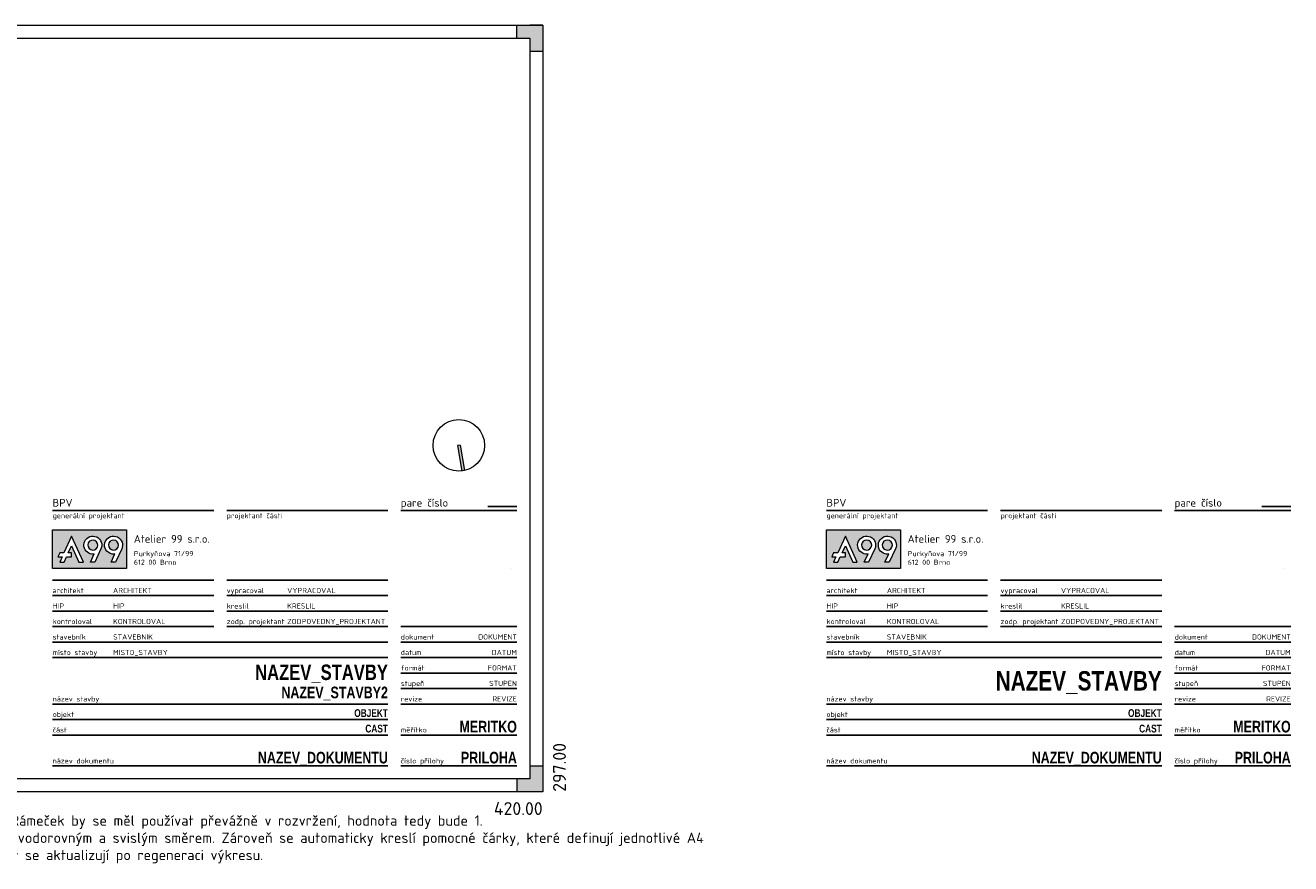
# Model space of a CAD drawing. Header units: millimetres. Extents: x -385852 to 693036, y -525006 to 444206.
# Tile 8 of 156: x -300323 to -275794, y 184652 to 200895. Entities that reach past the tile are written whole.
import ezdxf
from ezdxf.enums import TextEntityAlignment as Align

# ---------------------------------------------------------------- set-up
doc = ezdxf.new("R2010")
doc.units = ezdxf.units.MM
doc.linetypes.add('DOT', pattern=[6.35, 0, -6.35])
doc.layers.get('Defpoints').update_dxf_attribs({"color": 8})
doc.layers.add('A99_N_leg-ram', color=7, linetype='Continuous', lineweight=9)
doc.layers.add('A99_N_leg-text', color=7, linetype='Continuous', lineweight=9)
doc.styles.add('A99_nadpis', font='impact.ttf')
doc.styles.add('A99_popis', font='isocpeur.ttf')

# ---------------------------------------------------------------- blocks, each defined once
blk = doc.blocks.new('*U62')
h = blk.add_hatch(color=0)
h.dxf.hatch_style = 1
h.paths.add_polyline_path([(-420, 287), (-415, 287), (-415, 292), (-410, 292), (-410, 297), (-420, 297)])
h = blk.add_hatch(color=0)
h.dxf.hatch_style = 1
h.paths.add_polyline_path([(0, 287), (-5, 287), (-5, 292), (-10, 292), (-10, 297), (0, 297)])
h = blk.add_hatch(color=0)
h.dxf.hatch_style = 1
h.paths.add_polyline_path([(-420, 10), (-415, 10), (-415, 5), (-410, 5), (-410, 0), (-420, 0)])
h = blk.add_hatch(color=0)
h.dxf.hatch_style = 1
h.paths.add_polyline_path([(0, 0), (0, 10), (-5, 10), (-5, 5), (-10, 5), (-10, 0)])
at = {"color": 0}
for p, q in [((-415, 297), (-420, 297)), ((-420, 0), (-420, 297)), ((-420, 297), (0, 297)), ((-420, 292), (-420, 297)), ((-410, 292), (-410, 297)), ((-210, 292), (-210, 297)), ((-10, 292), (-10, 297)), ((0, 297), (-5, 297)), ((0, 297), (0, 0)), ((-415, 5), (-415, 292)), ((-415, 292), (-5, 292)), ((-5, 292), (-5, 5)), ((-415, 287), (-420, 287)), ((-5, 287), (0, 287)), ((-415, 10), (-420, 10)), ((-5, 10), (0, 10)), ((-420, 0), (-420, 5)), ((-5, 5), (-415, 5)), ((-410, 5), (-410, 0)), ((-210, 0), (-210, 5)), ((-10, 5), (-10, 0)), ((0, 0), (-420, 0))]:
    blk.add_line(p, q, dxfattribs=at)
at = {"layer": 'Defpoints', "color": 0, "insert": (4, 0), "char_height": 5, "attachment_point": 1, "rotation": 90, "style": 'A99_popis'}
blk.add_mtext('297.00', dxfattribs=at)
at = {"layer": 'Defpoints', "color": 0, "insert": (0, -4), "char_height": 5, "attachment_point": 3, "style": 'A99_popis'}
blk.add_mtext('420.00', dxfattribs=at)
blk = doc.blocks.new('A99_severka')
h = blk.add_hatch(color=0)
h.dxf.hatch_style = 1
h.paths.add_polyline_path([(-0.5, 0), (0.5, 0), (0.5, 9.99, 0.025016), (-0.5, 9.99)])
at = {"color": 0}
for p, q in [((-0.5, 0), (-0.5, 9.99)), ((0.5, 0), (0.5, 9.99)), ((-0.5, 0), (0.5, 0))]:
    blk.add_line(p, q, dxfattribs=at)
blk.add_circle((0, 0), 10, dxfattribs=at)
blk = doc.blocks.new('A99_logo')
at = {"layer": 'A99_N_leg-text'}
h = blk.add_hatch(color=7, dxfattribs=at)
h.dxf.hatch_style = 1
edge = h.paths.add_edge_path(flags=0)
edge.add_spline(control_points=[(26.71, 12.6), (27.42, 14.1), (26.77, 15.89), (25.27, 16.6)], knot_values=[3, 3, 3, 3, 4, 4, 4, 4], degree=3, periodic=0)
edge.add_spline(control_points=[(25.27, 16.6), (23.77, 17.31), (21.98, 16.67), (21.27, 15.16)], knot_values=[2, 2, 2, 2, 3, 3, 3, 3], degree=3, periodic=0)
edge.add_spline(control_points=[(21.27, 15.16), (20.56, 13.66), (21.2, 11.87), (22.71, 11.16)], knot_values=[1, 1, 1, 1, 2, 2, 2, 2], degree=3, periodic=0)
edge.add_spline(control_points=[(22.71, 11.16), (24.21, 10.45), (26, 11.1), (26.71, 12.6)], knot_values=[0, 0, 0, 0, 1, 1, 1, 1], degree=3, periodic=0)
h.paths.add_polyline_path([(0, 23.03), (0, 0), (44.14, 0), (44.14, 23.03)])
edge = h.paths.add_edge_path(flags=16)
edge.add_spline(control_points=[(38.64, 18.73), (35.96, 20), (32.77, 18.85), (31.5, 16.17), (30.24, 13.49), (31.38, 10.29), (34.06, 9.03), (35.07, 8.55), (36.15, 8.42), (37.18, 8.58), (37.18, 8.58), (34.91, 3.78), (34.91, 3.78), (34.91, 3.78), (37.52, 3.78), (37.52, 3.78), (37.52, 3.78), (41.21, 11.59), (41.21, 11.59), (42.47, 14.27), (41.32, 17.47), (38.64, 18.73)], knot_values=[0, 0, 0, 0, 1, 1, 1, 2, 2, 2, 3, 3, 3, 4, 4, 4, 5, 5, 5, 6, 6, 6, 7, 7, 7, 7], degree=3, periodic=0)
edge = h.paths.add_edge_path(flags=16)
edge.add_spline(control_points=[(26.28, 18.73), (23.6, 20), (20.4, 18.85), (19.14, 16.17), (17.87, 13.49), (19.02, 10.29), (21.7, 9.03), (22.71, 8.55), (23.79, 8.42), (24.81, 8.58), (24.81, 8.58), (22.55, 3.78), (22.55, 3.78), (22.55, 3.78), (25.16, 3.78), (25.16, 3.78), (25.16, 3.78), (28.84, 11.59), (28.84, 11.59), (30.11, 14.27), (28.96, 17.47), (26.28, 18.73)], knot_values=[0, 0, 0, 0, 1, 1, 1, 2, 2, 2, 3, 3, 3, 4, 4, 4, 5, 5, 5, 6, 6, 6, 7, 7, 7, 7], degree=3, periodic=0)
h.paths.add_polyline_path([(6.76, 9.18), (4.32, 9.18), (3.21, 6.83), (5.68, 6.83), (4.28, 3.78), (6.88, 3.78), (8.27, 6.83), (11.34, 6.83), (11.34, 9.18), (9.35, 9.18), (11.31, 13.44), (15.74, 3.78), (18.34, 3.78), (11.31, 19.1)], flags=16)
h = blk.add_hatch(color=7, dxfattribs=at)
h.dxf.hatch_style = 1
edge = h.paths.add_edge_path()
edge.add_spline(control_points=[(26.71, 12.6), (27.42, 14.1), (26.77, 15.89), (25.27, 16.6)], knot_values=[3, 3, 3, 3, 4, 4, 4, 4], degree=3, periodic=0)
edge.add_spline(control_points=[(25.27, 16.6), (23.77, 17.31), (21.98, 16.67), (21.27, 15.16)], knot_values=[2, 2, 2, 2, 3, 3, 3, 3], degree=3, periodic=0)
edge.add_spline(control_points=[(21.27, 15.16), (20.56, 13.66), (21.2, 11.87), (22.71, 11.16)], knot_values=[1, 1, 1, 1, 2, 2, 2, 2], degree=3, periodic=0)
edge.add_spline(control_points=[(22.71, 11.16), (24.21, 10.45), (26, 11.1), (26.71, 12.6)], knot_values=[0, 0, 0, 0, 1, 1, 1, 1], degree=3, periodic=0)
edge = h.paths.add_edge_path()
edge.add_spline(control_points=[(39.07, 12.6), (39.78, 14.1), (39.14, 15.89), (37.64, 16.6)], knot_values=[3, 3, 3, 3, 4, 4, 4, 4], degree=3, periodic=0)
edge.add_spline(control_points=[(37.64, 16.6), (36.14, 17.31), (34.34, 16.67), (33.63, 15.16)], knot_values=[2, 2, 2, 2, 3, 3, 3, 3], degree=3, periodic=0)
edge.add_spline(control_points=[(33.63, 15.16), (32.92, 13.66), (33.57, 11.87), (35.07, 11.16)], knot_values=[1, 1, 1, 1, 2, 2, 2, 2], degree=3, periodic=0)
edge.add_spline(control_points=[(35.07, 11.16), (36.57, 10.45), (38.36, 11.1), (39.07, 12.6)], knot_values=[0, 0, 0, 0, 1, 1, 1, 1], degree=3, periodic=0)
at = {"layer": 'A99_N_leg-text', "lineweight": 0}
for points in [[(44.14, 0), (0, 0), (0, 23.03), (44.14, 23.03), (44.14, 0)], [(6.76, 9.18), (4.32, 9.18), (3.21, 6.83), (5.68, 6.83), (4.28, 3.78), (6.88, 3.78), (8.27, 6.83), (11.34, 6.83), (11.34, 9.18), (9.35, 9.18), (11.31, 13.44), (15.74, 3.78), (18.34, 3.78), (11.31, 19.1), (6.76, 9.18)]]:
    blk.add_lwpolyline(points, dxfattribs=at)
for points, knots in [([(26.28, 18.73), (23.6, 20), (20.4, 18.85), (19.14, 16.17), (17.87, 13.49), (19.02, 10.29), (21.7, 9.03), (22.71, 8.55), (23.79, 8.42), (24.81, 8.58), (24.81, 8.58), (22.55, 3.78), (22.55, 3.78), (22.55, 3.78), (25.16, 3.78), (25.16, 3.78), (25.16, 3.78), (28.84, 11.59), (28.84, 11.59), (30.11, 14.27), (28.96, 17.47), (26.28, 18.73)], [0, 0, 0, 0, 1, 1, 1, 2, 2, 2, 3, 3, 3, 4, 4, 4, 5, 5, 5, 6, 6, 6, 7, 7, 7, 7]), ([(26.71, 12.6), (26, 11.1), (24.21, 10.45), (22.71, 11.16), (21.2, 11.87), (20.56, 13.66), (21.27, 15.16), (21.98, 16.67), (23.77, 17.31), (25.27, 16.6), (26.77, 15.89), (27.42, 14.1), (26.71, 12.6)], [0, 0, 0, 0, 1, 1, 1, 2, 2, 2, 3, 3, 3, 4, 4, 4, 4]), ([(38.64, 18.73), (35.96, 20), (32.77, 18.85), (31.5, 16.17), (30.24, 13.49), (31.38, 10.29), (34.06, 9.03), (35.07, 8.55), (36.15, 8.42), (37.18, 8.58), (37.18, 8.58), (34.91, 3.78), (34.91, 3.78), (34.91, 3.78), (37.52, 3.78), (37.52, 3.78), (37.52, 3.78), (41.21, 11.59), (41.21, 11.59), (42.47, 14.27), (41.32, 17.47), (38.64, 18.73)], [0, 0, 0, 0, 1, 1, 1, 2, 2, 2, 3, 3, 3, 4, 4, 4, 5, 5, 5, 6, 6, 6, 7, 7, 7, 7]), ([(39.07, 12.6), (38.36, 11.1), (36.57, 10.45), (35.07, 11.16), (33.57, 11.87), (32.92, 13.66), (33.63, 15.16), (34.34, 16.67), (36.14, 17.31), (37.64, 16.6), (39.14, 15.89), (39.78, 14.1), (39.07, 12.6)], [0, 0, 0, 0, 1, 1, 1, 2, 2, 2, 3, 3, 3, 4, 4, 4, 4])]:
    blk.add_open_spline(points, degree=3, knots=knots, dxfattribs=at)

msp = doc.modelspace()

# ---------------------------------------------------------------- linework, layer by layer
at = {"color": 0}
for p, q in [((-299793.6772, 191494.7085), (-296668.6772, 191494.7085)), ((-296418.6772, 191494.7085), (-293293.6772, 191494.7085)), ((-293043.6772, 191494.7085), (-290793.6772, 191494.7085)), ((-291356.1772, 191569.7085), (-290793.6772, 191569.7085)), ((-284793.6772, 191494.7085), (-281668.6772, 191494.7085)), ((-281418.6772, 191494.7085), (-278293.6772, 191494.7085)), ((-278043.6772, 191494.7085), (-275793.6772, 191494.7085)), ((-276356.1772, 191569.7085), (-275793.6772, 191569.7085)), ((-299793.6772, 190144.7085), (-296668.6772, 190144.7085)), ((-296418.6772, 190144.7085), (-293293.6772, 190144.7085)), ((-284793.6772, 190144.7085), (-281668.6772, 190144.7085)), ((-281418.6772, 190144.7085), (-278293.6772, 190144.7085)), ((-299793.6772, 189844.7085), (-296668.6772, 189844.7085)), ((-296418.6772, 189844.7085), (-293293.6772, 189844.7085)), ((-284793.6772, 189844.7085), (-281668.6772, 189844.7085)), ((-281418.6772, 189844.7085), (-278293.6772, 189844.7085)), ((-299793.6772, 189544.7085), (-296668.6772, 189544.7085)), ((-296418.6772, 189544.7085), (-293293.6772, 189544.7085)), ((-284793.6772, 189544.7085), (-281668.6772, 189544.7085)), ((-281418.6772, 189544.7085), (-278293.6772, 189544.7085)), ((-299793.6772, 189244.7085), (-296668.6772, 189244.7085)), ((-296418.6772, 189244.7085), (-293293.6772, 189244.7085)), ((-293043.6772, 189244.7085), (-290793.6772, 189244.7085)), ((-284793.6772, 189244.7085), (-281668.6772, 189244.7085)), ((-281418.6772, 189244.7085), (-278293.6772, 189244.7085)), ((-278043.6772, 189244.7085), (-275793.6772, 189244.7085)), ((-299793.6772, 188944.7085), (-293293.6772, 188944.7085)), ((-293043.6772, 188944.7085), (-290793.6772, 188944.7085)), ((-284793.6772, 188944.7085), (-278293.6772, 188944.7085)), ((-278043.6772, 188944.7085), (-275793.6772, 188944.7085)), ((-299793.6772, 188644.7085), (-293293.6772, 188644.7085)), ((-293043.6772, 188644.7085), (-290793.6772, 188644.7085)), ((-284793.6772, 188644.7085), (-278293.6772, 188644.7085)), ((-278043.6772, 188644.7085), (-275793.6772, 188644.7085)), ((-293043.6772, 188344.7085), (-290793.6772, 188344.7085)), ((-278043.6772, 188344.7085), (-275793.6772, 188344.7085)), ((-293043.6772, 188044.7085), (-290793.6772, 188044.7085)), ((-278043.6772, 188044.7085), (-275793.6772, 188044.7085)), ((-299793.6772, 187744.7085), (-293293.6772, 187744.7085)), ((-293043.6772, 187744.7085), (-290793.6772, 187744.7085)), ((-284793.6772, 187744.7085), (-278293.6772, 187744.7085)), ((-278043.6772, 187744.7085), (-275793.6772, 187744.7085)), ((-299793.6772, 187444.7085), (-293293.6772, 187444.7085)), ((-284793.6772, 187444.7085), (-278293.6772, 187444.7085)), ((-299793.6772, 187144.7085), (-293293.6772, 187144.7085)), ((-293043.6772, 187144.7085), (-290793.6772, 187144.7085)), ((-284793.6772, 187144.7085), (-278293.6772, 187144.7085)), ((-278043.6772, 187144.7085), (-275793.6772, 187144.7085)), ((-299793.6772, 186544.7085), (-293293.6772, 186544.7085)), ((-299793.6772, 186544.7085), (-293293.6772, 186544.7085)), ((-293043.6772, 186544.7085), (-290793.6772, 186544.7085)), ((-284793.6772, 186544.7085), (-278293.6772, 186544.7085)), ((-284793.6772, 186544.7085), (-278293.6772, 186544.7085)), ((-278043.6772, 186544.7085), (-275793.6772, 186544.7085))]:
    msp.add_line(p, q, dxfattribs=at)
at = {"color": 0, "linetype": 'DOT', "ltscale": 1000}
for centre in [(-291918.6772, 190369.7085), (-276918.6772, 190369.7085)]:
    msp.add_circle(centre, 1000, dxfattribs=at)

# ---------------------------------------------------------------- block references
at = {"layer": 'A99_N_leg-ram', "ltscale": 0.1, "xscale": 50, "yscale": 50, "zscale": 50}
msp.add_blockref('*U62', (-290293.6772, 186044.7085), dxfattribs=at)
at = {"layer": 'A99_N_leg-ram', "xscale": 50, "yscale": 50, "zscale": 50, "rotation": 189.504085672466}
msp.add_blockref('A99_severka', (-291918.6772, 192756.3448), dxfattribs=at)
at = {"layer": 'A99_N_leg-text', "color": 0, "xscale": 32.5, "yscale": 32.5, "zscale": 32.5}
for p in [(-299793.6772, 190373.5464), (-284793.6772, 190373.5464)]:
    msp.add_blockref('A99_logo', p, dxfattribs=at)

# ---------------------------------------------------------------- texts
at = {"color": 0, "style": 'A99_popis'}
for s, height, p in [('pare číslo', 150, (-293043.6772, 191569.7085)), ('pare číslo', 150, (-278043.6772, 191569.7085)), ('architekt', 100, (-299793.6772, 189894.7085)), ('vypracoval', 100, (-296418.6772, 189894.7085)), ('architekt', 100, (-284793.6772, 189894.7085)), ('vypracoval', 100, (-281418.6772, 189894.7085)), ('HIP', 100, (-299793.6772, 189594.7085)), ('kreslil', 100, (-296418.6772, 189594.7085)), ('HIP', 100, (-284793.6772, 189594.7085)), ('kreslil', 100, (-281418.6772, 189594.7085)), ('kontroloval', 100, (-299793.6772, 189294.7085)), ('zodp. projektant', 100, (-296418.6772, 189294.7085)), ('kontroloval', 100, (-284793.6772, 189294.7085)), ('zodp. projektant', 100, (-281418.6772, 189294.7085)), ('stavebník', 100, (-299793.6772, 188994.7085)), ('dokument', 100, (-293043.6772, 188994.7085)), ('stavebník', 100, (-284793.6772, 188994.7085)), ('dokument', 100, (-278043.6772, 188994.7085)), ('místo stavby', 100, (-299793.6772, 188694.7085)), ('datum', 100, (-293043.6772, 188694.7085)), ('místo stavby', 100, (-284793.6772, 188694.7085)), ('datum', 100, (-278043.6772, 188694.7085)), ('formát', 100, (-293043.6772, 188394.7085)), ('formát', 100, (-278043.6772, 188394.7085)), ('stupeň', 100, (-293043.6772, 188094.7085)), ('stupeň', 100, (-278043.6772, 188094.7085)), ('název stavby', 100, (-299793.6772, 187794.7085)), ('revize', 100, (-293043.6772, 187794.7085)), ('název stavby', 100, (-284793.6772, 187794.7085)), ('revize', 100, (-278043.6772, 187794.7085)), ('objekt', 100, (-299793.6772, 187494.7085)), ('objekt', 100, (-284793.6772, 187494.7085)), ('část', 100, (-299793.6772, 187194.7085)), ('měřítko', 100, (-293043.6772, 187194.7085)), ('část', 100, (-284793.6772, 187194.7085)), ('měřítko', 100, (-278043.6772, 187194.7085)), ('název dokumentu', 100, (-299793.6772, 186594.7085)), ('číslo přílohy', 100, (-293043.6772, 186594.7085)), ('název dokumentu', 100, (-284793.6772, 186594.7085)), ('číslo přílohy', 100, (-278043.6772, 186594.7085))]:
    msp.add_text(s, height=height, dxfattribs=at).set_placement(p)
for s, height, p in [('generální projektant', 100, (-299793.6772, 191444.7085)), ('projektant části', 100, (-296418.6772, 191444.7085)), ('generální projektant', 100, (-284793.6772, 191444.7085)), ('projektant části', 100, (-281418.6772, 191444.7085)), ('Atelier 99 s.r.o.', 150, (-298218.6958, 191020.1131)), ('Atelier 99 s.r.o.', 150, (-283218.6958, 191020.1131))]:
    msp.add_text(s, height=height, dxfattribs=at).set_placement(p, align=Align.TOP_LEFT)
for s, p in [('Purkyňova 71/99', (-298218.6958, 190659.6656)), ('Purkyňova 71/99', (-283218.6958, 190659.6656)), ('612 00 Brno', (-298218.6958, 190491.8834)), ('612 00 Brno', (-283218.6958, 190491.8834))]:
    msp.add_text(s, height=100, dxfattribs=at).set_placement(p, align=Align.MIDDLE_LEFT)
for tag, p, s, height in [('BPV', (-299793.6772, 191569.7085), '0,000 = 000,000 m n. m. B.p.v.', 150), ('BPV', (-284793.6772, 191569.7085), '0,000 = 000,000 m n. m. B.p.v.', 150), ('ARCHITEKT', (-298621.5049, 189894.7085), 'Ing. arch. Jméno Příjmení', 100), ('VYPRACOVAL', (-295246.5049, 189894.7085), 'Ing. Jméno Příjmení', 100), ('ARCHITEKT', (-283621.5049, 189894.7085), 'Ing. arch. Jméno Příjmení', 100), ('VYPRACOVAL', (-280246.5049, 189894.7085), 'Ing. Jméno Příjmení', 100), ('HIP', (-298621.5049, 189594.7085), 'Ing. Jméno Příjmení', 100), ('KRESLIL', (-295246.5049, 189594.7085), 'Ing. Jméno Příjmení', 100), ('HIP', (-283621.5049, 189594.7085), 'Ing. Jméno Příjmení', 100), ('KRESLIL', (-280246.5049, 189594.7085), 'Ing. Jméno Příjmení', 100), ('KONTROLOVAL', (-298621.5049, 189294.7085), 'Ing. Josef Pirochta', 100), ('ZODPOVEDNY_PROJEKTANT', (-295246.5049, 189294.7085), 'Ing. Josef Pirochta', 100), ('KONTROLOVAL', (-283621.5049, 189294.7085), 'Ing. Josef Pirochta', 100), ('ZODPOVEDNY_PROJEKTANT', (-280246.5049, 189294.7085), 'Ing. Josef Pirochta', 100), ('STAVEBNIK', (-298621.5049, 188994.7085), 'Jméno Příjmení', 100), ('STAVEBNIK', (-283621.5049, 188994.7085), 'Jméno Příjmení', 100), ('MISTO_STAVBY', (-298621.5049, 188694.7085), 'Ulice 00, 000 00 Město, p.č. 000/00', 100), ('MISTO_STAVBY', (-283621.5049, 188694.7085), 'Ulice 00, 000 00 Město, p.č. 000/00', 100)]:
    msp.add_attdef(tag, p, s, height=height, dxfattribs=at)
at = {"color": 0}
for tag, text, height, style, p in [('DOKUMENT', '00-00', 100, 'A99_popis', (-290793.6772, 188994.7085)), ('DOKUMENT', '00-00', 100, 'A99_popis', (-275793.6772, 188994.7085)), ('DATUM', 'mm/yyyy', 100, 'A99_popis', (-290793.6772, 188694.7085)), ('DATUM', 'mm/yyyy', 100, 'A99_popis', (-275793.6772, 188694.7085)), ('FORMAT', '#### ×A4', 100, 'A99_popis', (-290793.6772, 188394.7085)), ('FORMAT', '#### ×A4', 100, 'A99_popis', (-275793.6772, 188394.7085)), ('STUPEN', 'DSP', 100, 'A99_popis', (-290793.6772, 188094.7085)), ('STUPEN', 'DSP', 100, 'A99_popis', (-275793.6772, 188094.7085)), ('REVIZE', '00', 100, 'A99_popis', (-290793.6772, 187794.7085)), ('REVIZE', '00', 100, 'A99_popis', (-275793.6772, 187794.7085)), ('OBJEKT', 'SO 01 - RODINNÝ DŮM', 150, 'A99_nadpis', (-293293.6772, 187494.7085)), ('MERITKO', '1:50', 225, 'A99_nadpis', (-290793.6772, 187194.7085)), ('OBJEKT', 'SO 01 - RODINNÝ DŮM', 150, 'A99_nadpis', (-278293.6772, 187494.7085)), ('MERITKO', '1:50', 225, 'A99_nadpis', (-275793.6772, 187194.7085)), ('CAST', 'D.1.1  ARCHITEKTONICKO-STAVEBNÍ', 150, 'A99_nadpis', (-293293.6772, 187194.7085)), ('CAST', 'D.1.1  ARCHITEKTONICKO-STAVEBNÍ', 150, 'A99_nadpis', (-278293.6772, 187194.7085)), ('NAZEV_DOKUMENTU', 'NÁZEV VÝKRESU', 225, 'A99_nadpis', (-293293.6772, 186594.7085)), ('PRILOHA', '101', 225, 'A99_nadpis', (-290793.6772, 186594.7085)), ('NAZEV_DOKUMENTU', 'NÁZEV VÝKRESU', 225, 'A99_nadpis', (-278293.6772, 186594.7085)), ('PRILOHA', '101', 225, 'A99_nadpis', (-275793.6772, 186594.7085))]:
    msp.add_attdef(tag, text=text, height=height, dxfattribs=dict(at, style=style)).set_placement(p, align=Align.RIGHT)
at = {"color": 0, "style": 'A99_nadpis'}
for tag, text, height, p in [('NAZEV_STAVBY', 'NÁZEV STAVBY', 300, (-293293.6772, 188360.6055)), ('NAZEV_STAVBY', 'NÁZEV STAVBY', 375, (-278293.6772, 188194.7085)), ('NAZEV_STAVBY2', 'NÁZEV STAVBY2', 225, (-293293.6772, 187969.7085))]:
    msp.add_attdef(tag, text=text, height=height, dxfattribs=at).set_placement(p, align=Align.MIDDLE_RIGHT)
at = {"layer": 'A99_N_leg-text', "insert": (-311293.6772, 185587.1846), "char_height": 200, "attachment_point": 1, "style": 'A99_popis'}
msp.add_mtext_dynamic_manual_height_columns('\\pi-4,l4,t450;{\\fSymbol|b0|i0|c2|p18;·^I}Pro jiné měřítko změníme příslušnou hodnotu ve vlastnostech v kolonce měřítko. Rámeček by se měl používat převážně v rozvržení, hodnota tedy bude 1.\\P{\\fSymbol|b0|i0|c2|p18;·^I}Po kliknutí na rámeček se zobrazí šipky, přes které je možno rámeček natahovat vodorovným a svislým směrem. Zároveň se automaticky kreslí pomocné čárky, které definují jednotlivé A4\\P{\\fSymbol|b0|i0|c2|p18;·^I}V pravém dolním rohu jsou hodnoty, které udávají šířku a výšku výkresu. Hodnoty se aktualizují po regeneraci výkresu.', width=30010.290101, gutter_width=1000, heights=[0], dxfattribs=at)

doc.saveas('drawing.dxf')
